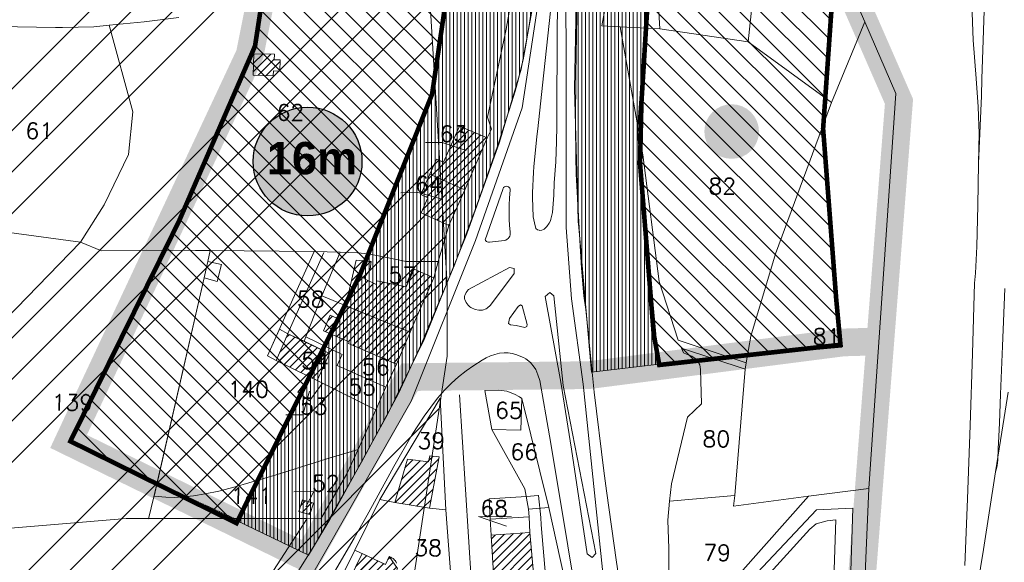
# Model space of a CAD drawing. Header units: metres. Extents: x 578835 to 593571, y 248557 to 255108.
# Tile 59 of 251: x 583117 to 583330, y 249594 to 249711. Entities that reach past the tile are written whole.
import ezdxf

# ---------------------------------------------------------------- set-up
doc = ezdxf.new("R2010")
doc.units = ezdxf.units.M
for name, pattern in [('CACHEX2', [0.75, 0.5, -0.25]), ('CONTINU', [0]), ('DASHDOT', [1, 0.5, -0.25, 0, -0.25]), ('HIDDEN', [0.375, 0.25, -0.125]), ('SOLID_LINE', [0])]:
    doc.linetypes.add(name, pattern=pattern)
for name, color, linetype, lineweight in [('01_PLU implantation gabaritaire', 22, 'CONTINU', 30), ('01_PLU zonage', 7, 'HIDDEN', 30), ('01_PLU_EVP', 104, 'Continuous', 0), ('02_Modif_POS-Implantations obligées', 24, 'DASHDOT', 0), ('Cad-BATIMENT_BATI_LEGER13', 7, 'SOLID_LINE', 0), ('Cad-BATIMENT_BATI_PRIVE12', 7, 'SOLID_LINE', 0), ('Cad-BATIMENT_BATI_PRIVE12_HACH', 7, 'SOLID_LINE', 0), ('Cad-PARCELLAIRE_PARCELLE1', 250, 'SOLID_LINE', 0), ('Cad-PARCELLAIRE_PARCELLE1_', 250, 'SOLID_LINE', 0), ('Cad-RESEAU_ROUT_AXE_DE_VOIE26', 255, 'SOLID_LINE', 0), ('Cad-RESEAU_ROUT_LIMITE_DE_VOIE_P23', 8, 'SOLID_LINE', 0), ('Cad-SITE_PARTIC_FERROVIAIRE40', 251, 'SOLID_LINE', 0), ('Cad-TOPONYMIE_DETAIL_PARCELLAIR181', 7, 'SOLID_LINE', 0), ('Cad-TOPONYMIE_NUMERO_DE_PARCELL182', 250, 'SOLID_LINE', 0), ('PLU', 7, 'CACHEX2', 5), ('PPRIF - contour', 10, 'Continuous', 9)]:
    doc.layers.add(name, color=color, linetype=linetype, lineweight=lineweight)
doc.styles.add('00001', font='arial.ttf', dxfattribs={"height": 50})
doc.styles.add('TEXTSTYLE_45_11', font='txt.shx', dxfattribs={"oblique": 50})

msp = doc.modelspace()

# ---------------------------------------------------------------- hatches: boundary and pattern name
at = {"layer": '01_PLU implantation gabaritaire', "lineweight": 0, "ltscale": 0.4}
h = msp.add_hatch(dxfattribs=at)
h.set_pattern_fill('ANSI31', color=256, angle=90, style=0)
h.paths.add_polyline_path([(583221.89, 250441.93), (583262.93, 250441.37), (583237.44, 250079.48), (583221.42, 249849.89), (583216.12, 249767.51), (583212.68, 249738.43), (583206.33, 249695.34), (583190.73, 249656.21), (583164, 249602.47), (583128.06, 249620.2), (583151.53, 249667.78), (583168.02, 249705.77), (583172.76, 249736.67), (583178.86, 249813.5), (583190.14, 249975.57), (583205.96, 250198.67), (583218.51, 250390.38)])
h = msp.add_hatch(dxfattribs=at)
h.set_pattern_fill('ANSI31', color=256, angle=90, style=0)
h.paths.add_polyline_path([(583255.49, 249636.72), (583294.71, 249641.08), (583293.78, 249651.04), (583290.95, 249687.88), (583298.05, 249789.16), (583306, 249916.25), (583315.37, 250055.57), (583330.12, 250260.46), (583343.09, 250433.53), (583302.8, 250435.87), (583289.28, 250248.51), (583277.24, 250088.76), (583268.13, 249947.91), (583261.65, 249843.74), (583255.19, 249751.23), (583251.63, 249693.47), (583251.34, 249680.25), (583254.28, 249643.54)])
at = {"layer": '01_PLU implantation gabaritaire', "linetype": 'Continuous', "lineweight": 30, "true_color": 0xffffff}
h = msp.add_hatch(color=7, dxfattribs=at)
edge = h.paths.add_edge_path()
edge.add_arc((583271.16, 249687.26), 5.91, 0, 360)
h = msp.add_hatch(color=7, dxfattribs=at)
edge = h.paths.add_edge_path()
edge.add_arc((583179.38, 249680.76), 11.78, 0, 360)
at = {"layer": '01_PLU_EVP', "ltscale": 0.4}
h = msp.add_hatch(dxfattribs=at)
h.set_pattern_fill('ANSI31', color=256, scale=0.25, angle=45, style=0)
h.paths.add_polyline_path([(583286.6, 250436.83), (583303.01, 250436.06), (583294.32, 250317.1), (583287.56, 250223.33), (583280.42, 250126.14), (583273.27, 250027.36), (583268.44, 249956.24), (583263.4, 249868.36), (583260.7, 249831.45), (583257.42, 249785.72), (583252.2, 249705.5), (583251.24, 249683.89), (583253.95, 249643.83), (583255.49, 249636.88), (583240.82, 249635.15), (583237.92, 249668.14), (583237.15, 249696.51), (583237.91, 249737.17), (583241, 249789.27), (583248.34, 249895.92), (583259.15, 250043.49), (583263.4, 250113.32), (583270.93, 250173.72), (583273.05, 250208.21), (583272.08, 250224.8), (583277.29, 250305.07), (583284.44, 250411.35)])
h = msp.add_hatch(dxfattribs=at)
h.set_pattern_fill('ANSI31', color=256, scale=0.25, angle=45, style=0)
h.paths.add_polyline_path([(583235.71, 250054.67), (583241.36, 250053.42), (583247.01, 250050.8), (583252.24, 250046.94), (583249, 250001.03), (583243.76, 249923.03), (583239.79, 249868.68), (583235.59, 249808.17), (583232.56, 249764.28), (583231.3, 249745.67), (583230.35, 249732.84), (583228.05, 249714.02), (583225.64, 249700.74), (583220.94, 249684.95), (583213.82, 249665.09), (583204.61, 249642.24), (583196.76, 249626.14), (583184.19, 249603.28), (583179.59, 249595.54), (583164, 249603.07), (583186.18, 249646.25), (583191.83, 249658.78), (583206.16, 249695.9), (583214.96, 249755.69), (583221.03, 249840.79), (583226.17, 249920.76), (583231.19, 249991.53), (583235.69, 250052.59)])
at = {"layer": 'Cad-BATIMENT_BATI_PRIVE12_HACH', "ltscale": 0.4}
h = msp.add_hatch(dxfattribs=at)
h.set_pattern_fill('ANSI31', color=256, scale=0.4, style=0)
h.paths.add_polyline_path([(583171.97, 249699.29), (583172.03, 249700.42), (583173.37, 249700.3), (583173.49, 249702.76), (583172.17, 249702.77), (583172.23, 249704), (583167.77, 249704.07), (583167.58, 249699.49)])
h = msp.add_hatch(dxfattribs=at)
h.set_pattern_fill('ANSI31', color=256, scale=0.4, style=0)
h.paths.add_polyline_path([(583213.43, 249674.66), (583218.27, 249685.88), (583212.29, 249688.39), (583208.82, 249680.64), (583207.28, 249681.29), (583205.82, 249678.05)])
h = msp.add_hatch(dxfattribs=at)
h.set_pattern_fill('ANSI31', color=256, scale=0.4, style=0)
h.paths.add_polyline_path([(583209.96, 249666.9), (583213.43, 249674.66), (583205.82, 249678.05), (583203.87, 249673.64), (583205.42, 249672.88), (583203.96, 249669.64)])
h = msp.add_hatch(dxfattribs=at)
h.set_pattern_fill('ANSI31', color=256, scale=0.4, style=0)
h.paths.add_polyline_path([(583202.62, 249646.23), (583206.69, 249655.6), (583202.42, 249657.47), (583200.75, 249653.65), (583194.39, 249654.91), (583194.2, 249654.11), (583191.54, 249655.45), (583192.93, 249657.46), (583193.12, 249659.15), (583189.88, 249659.44), (583187.65, 249649.66), (583187.66, 249649.55), (583201.58, 249643.8)])
h = msp.add_hatch(dxfattribs=at)
h.set_pattern_fill('ANSI31', color=256, scale=0.4, style=0)
h.paths.add_polyline_path([(583198.61, 249636.86), (583201.58, 249643.8), (583187.66, 249649.55), (583186.34, 249646.55), (583184.28, 249647.49), (583182.83, 249644.14), (583188.4, 249641.7), (583188.26, 249641.36)])
h = msp.add_hatch(dxfattribs=at)
h.set_pattern_fill('ANSI31', color=256, scale=0.4, style=0)
h.paths.add_polyline_path([(583175.14, 249643.49), (583172.57, 249637.71), (583179.79, 249634.18), (583181.43, 249633.32), (583184.15, 249639.23)])
h = msp.add_hatch(dxfattribs=at)
h.set_pattern_fill('ANSI31', color=256, scale=0.4, style=0)
h.paths.add_polyline_path([(583205.75, 249605.69), (583207.87, 249616.8), (583205.87, 249617.07), (583205.57, 249615.71), (583200.98, 249616.33), (583198.3, 249606.96)])
h = msp.add_hatch(dxfattribs=at)
h.set_pattern_fill('ANSI31', color=256, scale=0.4, style=0)
h.paths.add_polyline_path([(583178.3, 249607.52), (583177.52, 249605.01), (583179.88, 249604.32), (583180.67, 249606.83)])
h = msp.add_hatch(dxfattribs=at)
h.set_pattern_fill('ANSI31', color=256, scale=0.4, style=0)
h.paths.add_polyline_path([(583231.43, 249581.42), (583230.94, 249590.29), (583228.41, 249590.08), (583227.45, 249600.48), (583219.09, 249599.89), (583220.27, 249580.82), (583228.23, 249581.26)])
h = msp.add_hatch(dxfattribs=at)
h.set_pattern_fill('ANSI31', color=256, scale=0.4, style=0)
h.paths.add_polyline_path([(583191.57, 249577.86), (583194.95, 249584.84), (583198.84, 249592.63), (583197.05, 249595.27), (583196.28, 249593.53), (583191.22, 249595.9), (583184.11, 249581.37), (583191.22, 249578.07)])
at = {"layer": 'PPRIF - contour', "lineweight": 15}
h = msp.add_hatch(dxfattribs=at)
h.set_pattern_fill('ANSI34', color=30, scale=2, style=0)
h.paths.add_polyline_path([(583168.56, 249236.59), (583178.02, 249273.37), (583184.15, 249314.36), (583186.86, 249348.54), (583183.82, 249412.65), (583188.31, 249497.75), (583209.56, 249638.59), (583209.57, 249654.16), (583202.87, 249764.69), (583181.22, 249772.54), (583212.18, 249841.81), (583235.33, 249974.64), (583193.51, 249985.09), (583186.04, 250045.54), (583188.28, 250067.18), (583195.8, 250078.07), (583245.78, 250078.37), (583251.01, 250132.85), (583194.25, 250138.82), (583209.94, 250168.32), (583209.19, 250188.47), (583208.21, 250203.8), (583217.43, 250267.61), (583213.64, 250277.41), (583256.98, 250284.74), (583262.34, 250350.34), (583266.18, 250436.39), (583274.5, 250436.7), (583214.43, 250499.33), (583184.56, 250537.39), (583218.91, 250547.09), (583241.07, 250552.07), (583269.68, 250547.09), (583271.18, 250569.48), (583274.91, 250580.67), (583286.48, 250597.77), (583293.66, 250716.62), (583278.73, 250731.44), (583193.67, 250750.25), (583156.78, 250759.28), (583135.71, 250831.5), (583141.39, 250856.49), (583145.69, 250864.01), (583161.1, 250891.6), (583169.34, 250905.21), (583172.57, 250920.26), (583171.49, 250936.38), (583169.31, 250950.6), (583181.85, 251003.26), (583206.95, 251084.03), (583216.62, 251114.12), (583232.39, 251161.77), (583245.29, 251209.41), (583234.54, 251210.94), (583234.1, 251288.09), (583244.66, 251288.39), (583237.9, 251328.73), (583229.54, 251356.01), (583200.13, 251357.42), (583190.46, 251371.39), (583189.74, 251379.63), (583190.1, 251406.14), (583244.22, 251415.82), (583256.04, 251419.04), (583270.74, 251430.86), (583295.47, 251440.89), (583325.21, 251451.64), (583340.94, 251464.43), (583366, 251457.91), (583398.59, 251444.88), (583422.15, 251436.37), (583417.63, 251462.92), (583418.14, 251495.99), (583409.11, 251546.1), (583400.09, 251585.18), (583359.99, 251579.17), (583344.95, 251609.23), (583333.92, 251624.76), (583325.9, 251633.28), (583319.39, 251648.31), (583296.33, 251649.31), (583292.32, 251666.85), (583282.01, 251764.42), (583240.65, 251790.03), (583212.78, 251805.76), (583221.32, 251831.82), (583251.44, 251830.48), (583273.02, 251828.23), (583262.67, 251903.93), (583199.69, 251895.44), (583192.95, 251945.32), (583256.33, 251954.31), (583243.74, 252050.47), (583214.52, 252068.27), (583208.68, 252073.66), (583201.93, 252137.92), (583178.11, 252135.22), (583183.95, 252176.12), (583226.69, 252181.65), (583216.8, 252253.1), (583210.96, 252307.92), (583193.36, 252422.33), (583178.97, 252519.84), (583167.73, 252607.66), (583178.52, 252614.4), (583188.29, 252625.39), (583184.93, 252642.05), (583192.13, 252639.75), (583210.89, 252641.9), (583205.05, 252676.95), (583200.1, 252708.47), (583205.05, 252708.02), (583194.96, 252797.38), (583191.02, 252799.28), (583173.51, 252800.6), (583168.08, 252797.59), (583165.67, 252793.82), (583165.69, 252787.69), (583073.05, 252815.41), (583065.66, 252814.13), (583065.94, 252812.7), (583046.85, 252808.33), (583047.04, 252816.04), (582997.15, 252812.42), (582995.86, 252782.45), (582980.16, 252787.72), (582949.89, 252804.92), (582947.27, 252800.69), (582935.19, 252777.61), (582924.38, 252768.8), (582917.32, 252760.63), (582910.91, 252748.5), (582903.76, 252736.42), (582880, 252724.86), (582817.58, 252706.15), (582782.59, 252696.37), (582747.69, 252696.56), (582653.19, 252726.32), (582583.51, 252736.7), (582547.53, 252745.89), (582391.95, 252693.83), (582342.71, 252696.56), (582258, 252701.11), (582228.89, 252730.03), (582194.3, 252754.65), (582137.15, 252749.12), (582028.37, 252701.22), (581997.03, 252701.83), (581923.09, 252643.99), (581895.44, 252653.82), (581782.97, 252699.88), (581749.17, 252724.45), (581694.48, 252730.59), (581626.87, 252779.73), (581623.69, 252832.13), (581568.99, 252867.14), (581549.94, 252902.76), (581520.9, 252875.84), (581488.95, 252861.1), (581415.1, 252871.66), (581333.97, 252861.22), (581285.87, 252845.9), (581226.26, 252859.41), (581213.27, 252848.96), (581176.79, 252829.19), (581135.62, 252832.26), (581093.83, 252851.3), (581026.18, 252865.71), (580894.22, 252859.98), (580764.18, 252821.75), (580666.25, 252837.89), (580606.97, 252807.31), (580553.37, 252825.96), (580518.38, 252831.19), (580426.24, 252844.58), (580314.78, 252864.48), (580232.54, 252861.61), (580193.34, 252877.86), (579737.68, 252731.06), (579339.29, 252594.91), (579467.34, 252529.95), (579492.26, 252526.53), (579537.88, 252506.87), (579628.29, 252501.98), (579673.34, 252488.27), (579756.55, 252421.24), (579801.62, 252412.32), (579849.52, 252376.66), (579890.09, 252373.24), (579954.11, 252362.98), (580003.08, 252331.22), (580020.69, 252319.86), (580037.79, 252307.65), (580048.55, 252295.44), (580067.12, 252269.55), (580095.49, 252178.46), (580127.66, 252086.63), (580157.22, 252011.67), (580209.32, 251928.46), (580208.41, 251858.24), (580196.24, 251818.11), (580206.29, 251790.3), (580227.07, 251716.54), (580274.53, 251673.98), (580324.82, 251599.61), (580345.2, 251567.99), (580352.27, 251548.44), (580380.56, 251474.57), (580498.13, 251465.11), (580632.34, 251425.65), (580688.87, 251403.81), (580903, 251328.66), (581057.22, 251304.45), (581128.89, 251277.45), (581306.24, 251176.53), (581363.6, 251156.15), (581418.4, 251079.72), (581465.72, 250967.17), (581546.02, 250830.88), (581604.72, 250760.44), (581621.29, 250710.76), (581635.31, 250677.64), (581677.37, 250643.25), (581761.5, 250538.8), (581878.03, 250481.58), (581978.36, 250416.05), (582083.64, 250336.15), (582132.06, 250252.96), (582193.12, 250147.32), (582211.34, 250118.18), (582217.79, 250080.35), (582244.22, 249930.09), (582252.92, 249788.8), (582279.87, 249720.73), (582264.14, 249693.23), (582229.1, 249576.98), (582243.69, 249504.21), (582236.53, 249458.37), (582233.12, 249417.21), (582207.89, 249404.14), (582210.7, 249314.66), (582282.52, 249136.36), (582365.79, 249069.63), (582329.51, 248868.66), (582370.33, 248802.93), (582389.99, 248830.88), (582435.35, 248829.37), (582475.81, 248930.64), (582488.18, 248933.83), (582505.04, 248934.94), (582536.56, 248931.03), (582545.58, 248873.46), (582547.73, 248837.81), (582559.27, 248733.3), (582660.26, 248731.96), (582707.75, 248722.61), (582711.09, 248844.25), (582713.77, 248853.61), (582730.11, 248933.31), (582770.57, 249048.63), (582781.22, 249070.77), (582782.86, 249074.05), (582786.69, 249073.51), (582794.34, 249066.4), (582795.98, 249060.39), (582802, 249037.44), (582837.54, 249029.24), (582847.92, 249019.4), (582859.41, 249022.68), (582870.89, 249021.59), (582882.91, 249029.79), (582897.68, 249024.87), (582894.41, 249004.61), (582898.78, 248991.5), (582903.16, 248984.94), (582914.71, 248986.01), (582980.86, 249040.12), (583036.72, 249107.47), (583089.79, 249152.85), (583096.96, 249144.66), (583169.29, 249123.72), (583150.9, 249178.85), (583158.77, 249200.15)])

# ---------------------------------------------------------------- linework, layer by layer
at = {"layer": '01_PLU implantation gabaritaire', "ltscale": 0.4, "const_width": 1}
for points in [[(583221.89, 250441.93), (583262.93, 250441.37), (583237.44, 250079.48), (583221.42, 249849.89), (583216.12, 249767.51), (583212.68, 249738.43), (583206.33, 249695.34), (583190.73, 249656.21), (583164, 249602.47), (583128.06, 249620.2), (583151.53, 249667.78), (583168.02, 249705.77), (583172.76, 249736.67), (583178.86, 249813.5), (583190.14, 249975.57), (583205.96, 250198.67), (583218.51, 250390.38)], [(583255.49, 249636.72), (583294.71, 249641.08), (583293.78, 249651.04), (583290.95, 249687.88), (583298.05, 249789.16), (583306, 249916.25), (583315.37, 250055.57), (583330.12, 250260.46), (583343.09, 250433.53), (583302.77, 250435.96), (583289.28, 250248.51), (583277.24, 250088.76), (583268.13, 249947.91), (583261.65, 249843.74), (583255.19, 249751.23), (583251.63, 249693.47), (583251.34, 249680.25), (583254.28, 249643.54)]]:
    msp.add_lwpolyline(points, close=True, dxfattribs=at)
at = {"layer": '01_PLU implantation gabaritaire', "lineweight": 0, "ltscale": 0.4}
msp.add_lwpolyline([(583302.63, 250436.42), (583342.85, 250433.48), (583322.59, 250160.96), (583310.53, 249980.22), (583296.25, 249761.55), (583291.16, 249689.06), (583294.97, 249640.54), (583255.35, 249636.96), (583250.81, 249687.24), (583256, 249760.56), (583270.61, 249979.22), (583287.49, 250227.05), (583302.76, 250432.68)], close=True, dxfattribs=at)
at = {"layer": '01_PLU zonage', "ltscale": 0.4}
msp.add_lwpolyline([(583163.77, 249603.31), (583143.77, 249612.49)], dxfattribs=at)
at = {"layer": '01_PLU_EVP', "ltscale": 0.4}
for points in [[(583287.56, 250223.33), (583280.42, 250126.14), (583273.27, 250027.36), (583268.44, 249956.24), (583263.4, 249868.36), (583260.7, 249831.45), (583257.42, 249785.72), (583252.2, 249705.5), (583251.24, 249683.89), (583253.95, 249643.83), (583255.49, 249636.88), (583240.82, 249635.15), (583237.92, 249668.14), (583237.15, 249696.51), (583237.91, 249737.17), (583241, 249789.27), (583248.34, 249895.92), (583259.15, 250043.49), (583263.4, 250113.32), (583270.93, 250173.72)], [(583228.05, 249714.02), (583225.64, 249700.74), (583220.94, 249684.95), (583213.82, 249665.09), (583204.61, 249642.24), (583196.76, 249626.14), (583184.19, 249603.28), (583179.59, 249595.54), (583164, 249603.07), (583186.18, 249646.25), (583191.83, 249658.78), (583206.16, 249695.9), (583214.96, 249755.69)]]:
    msp.add_lwpolyline(points, dxfattribs=at)
at = {"layer": '02_Modif_POS-Implantations obligées', "linetype": 'Continuous', "lineweight": 30, "ltscale": 2}
msp.add_circle((583179.38, 249680.76), 11.78, dxfattribs=at)
at = {"layer": 'Cad-BATIMENT_BATI_LEGER13'}
for points in [[(583159.85, 249654.82), (583160.78, 249658.46), (583157.83, 249659.11), (583156.98, 249655.57), (583159.85, 249654.82), (583159.85, 249654.82)], [(583159.85, 249654.82), (583160.78, 249658.46), (583157.83, 249659.11), (583156.98, 249655.57), (583159.85, 249654.82), (583159.85, 249654.82)], [(583172.57, 249637.71), (583175.14, 249643.49), (583173.33, 249644.46), (583170.75, 249638.67), (583172.57, 249637.71), (583172.57, 249637.71)], [(583172.57, 249637.71), (583175.14, 249643.49), (583173.33, 249644.46), (583170.75, 249638.67), (583172.57, 249637.71), (583172.57, 249637.71)], [(583227.45, 249600.48), (583227.34, 249603.81), (583218.88, 249603.33), (583219.09, 249599.89), (583227.45, 249600.48), (583227.45, 249600.48)], [(583227.45, 249600.48), (583227.34, 249603.81), (583218.88, 249603.33), (583219.09, 249599.89), (583227.45, 249600.48), (583227.45, 249600.48)]]:
    msp.add_lwpolyline(points, close=True, dxfattribs=at)
at = {"layer": 'Cad-BATIMENT_BATI_PRIVE12'}
for points in [[(583171.97, 249699.29), (583172.03, 249700.42), (583173.37, 249700.3), (583173.49, 249702.76), (583172.17, 249702.77), (583172.23, 249704), (583167.77, 249704.07), (583167.58, 249699.49), (583171.97, 249699.29), (583171.97, 249699.29)], [(583213.43, 249674.66), (583218.27, 249685.88), (583212.29, 249688.39), (583208.82, 249680.64), (583207.28, 249681.29), (583205.82, 249678.05), (583213.43, 249674.66), (583213.43, 249674.66)], [(583209.96, 249666.9), (583213.43, 249674.66), (583205.82, 249678.05), (583203.87, 249673.64), (583205.42, 249672.88), (583203.96, 249669.64), (583209.96, 249666.9), (583209.96, 249666.9)], [(583202.62, 249646.23), (583206.69, 249655.6), (583202.42, 249657.47), (583200.75, 249653.65), (583194.39, 249654.91), (583194.2, 249654.11), (583191.54, 249655.45), (583192.93, 249657.46), (583193.12, 249659.15), (583189.88, 249659.44), (583187.65, 249649.66), (583187.66, 249649.55), (583201.58, 249643.8), (583202.62, 249646.23), (583202.62, 249646.23)], [(583198.61, 249636.86), (583201.58, 249643.8), (583187.66, 249649.55), (583186.34, 249646.55), (583184.28, 249647.49), (583182.83, 249644.14), (583188.4, 249641.7), (583188.26, 249641.36), (583198.61, 249636.86), (583198.61, 249636.86)], [(583175.14, 249643.49), (583172.57, 249637.71), (583179.79, 249634.18), (583181.43, 249633.32), (583184.15, 249639.23), (583175.14, 249643.49), (583175.14, 249643.49)], [(583205.75, 249605.69), (583207.87, 249616.8), (583205.87, 249617.07), (583205.57, 249615.71), (583200.98, 249616.33), (583198.3, 249606.96), (583205.75, 249605.69), (583205.75, 249605.69)], [(583178.3, 249607.52), (583177.52, 249605.01), (583179.88, 249604.32), (583180.67, 249606.83), (583178.3, 249607.52), (583178.3, 249607.52)], [(583231.43, 249581.42), (583230.94, 249590.29), (583228.41, 249590.08), (583227.45, 249600.48), (583219.09, 249599.89), (583220.27, 249580.82), (583228.23, 249581.26), (583231.43, 249581.42), (583231.43, 249581.42)], [(583191.57, 249577.86), (583194.95, 249584.84), (583198.84, 249592.63), (583197.05, 249595.27), (583196.28, 249593.53), (583191.22, 249595.9), (583184.11, 249581.37), (583191.22, 249578.07), (583191.57, 249577.86), (583191.57, 249577.86)]]:
    msp.add_lwpolyline(points, close=True, dxfattribs=at)
at = {"layer": 'Cad-PARCELLAIRE_PARCELLE1'}
for points in [[(583276.86, 249730.78), (583277.29, 249730.6), (583274.76, 249706.65), (583292.76, 249693.54), (583299.95, 249710.97), (583279.28, 249758.29), (583285.05, 249802.7), (583291.44, 249848.59), (583277.74, 249848.79), (583276.89, 249824.42), (583276.3, 249804.86), (583275.75, 249788.66), (583276.99, 249788.65), (583275.19, 249760.74), (583276.62, 249747.6), (583276.86, 249730.78), (583276.86, 249730.78)], [(583251.5, 249728.45), (583251.69, 249735.04), (583258.19, 249734.24), (583258.15, 249732.79), (583276.86, 249730.78), (583277.29, 249730.6), (583274.76, 249706.65), (583255.63, 249709.51), (583254.84, 249722.93), (583251.48, 249722.76), (583251.5, 249728.45), (583251.5, 249728.45)], [(583247.03, 249709.91), (583243.05, 249710.13), (583246.51, 249728.92), (583251.5, 249728.45), (583251.48, 249722.76), (583254.84, 249722.93), (583255.63, 249709.51), (583247.03, 249709.91), (583247.03, 249709.91)], [(583136.42, 249710.27), (583141.61, 249691.52), (583140.64, 249682.3), (583135.37, 249671.39), (583130.27, 249663.28), (583096.67, 249667.83), (583099.46, 249702.51), (583100.06, 249710.24), (583124.84, 249709.75), (583126.32, 249709.76), (583133.15, 249709.89), (583136.42, 249710.27), (583136.42, 249710.27)], [(583274.29, 249637.16), (583275.29, 249642.93), (583280.64, 249660.76), (583292.76, 249693.54), (583299.95, 249710.97), (583306.69, 249695.48), (583300.87, 249609.95), (583287.82, 249608.3), (583271.59, 249606.17), (583271.82, 249608.42), (583274.07, 249635.8), (583274.29, 249637.16), (583274.29, 249637.16)], [(583274.29, 249637.16), (583275.29, 249642.93), (583280.64, 249660.76), (583292.76, 249693.54), (583274.76, 249706.65), (583255.63, 249709.51), (583247.03, 249709.91), (583251.97, 249682.22), (583255.5, 249654.77), (583259.61, 249642.06), (583274.29, 249637.16), (583274.29, 249637.16)], [(583218.27, 249685.88), (583213.43, 249674.66), (583205.82, 249678.05), (583207.28, 249681.29), (583208.82, 249680.64), (583212.29, 249688.39), (583218.27, 249685.88), (583218.27, 249685.88)], [(583213.43, 249674.66), (583209.96, 249666.9), (583203.96, 249669.64), (583205.42, 249672.88), (583203.87, 249673.64), (583205.82, 249678.05), (583213.43, 249674.66), (583213.43, 249674.66)], [(583067.38, 249601.74), (583095.87, 249629.86), (583107.59, 249639.64), (583110.57, 249642.45), (583114.09, 249646.66), (583130.27, 249663.28), (583096.67, 249667.83), (583087.43, 249657.92), (583075.19, 249645.53), (583048.5, 249619.56), (583043.93, 249615.05), (583045.43, 249602.91), (583066.05, 249601.85), (583067.38, 249601.74), (583067.38, 249601.74)], [(583144.52, 249661.56), (583158.3, 249661.48), (583157.83, 249659.11), (583156.98, 249655.57), (583146.09, 249608.18), (583144.99, 249603.41), (583140.13, 249603.45), (583107.29, 249600.71), (583078.92, 249602.81), (583078.29, 249599.52), (583067.38, 249601.74), (583095.87, 249629.86), (583107.59, 249639.64), (583110.57, 249642.45), (583114.09, 249646.66), (583130.27, 249663.28), (583134.8, 249661.42), (583144.52, 249661.56), (583144.52, 249661.56)], [(583158.3, 249661.48), (583165.64, 249661.43), (583180.83, 249661.25), (583170.75, 249638.67), (583172.57, 249637.71), (583179.79, 249634.18), (583177.26, 249630.85), (583179.81, 249628.95), (583182.63, 249632.75), (583194.16, 249627.02), (583190.34, 249618.45), (583183.34, 249616.31), (583172.57, 249612.96), (583163.72, 249610.32), (583160.17, 249609.36), (583157.25, 249608.78), (583154.72, 249608.35), (583152.44, 249608.16), (583150.55, 249608), (583148.73, 249608.08), (583146.16, 249608.3), (583156.98, 249655.57), (583157.83, 249659.11), (583158.3, 249661.48), (583158.3, 249661.48)], [(583178.98, 249642.81), (583182.45, 249651.68), (583186.44, 249661.16), (583180.83, 249661.25), (583170.75, 249638.67), (583172.57, 249637.71), (583175.14, 249643.49), (583178.65, 249641.89), (583178.98, 249642.81), (583178.98, 249642.81)], [(583207.64, 249659.13), (583206.69, 249655.6), (583202.62, 249646.23), (583201.58, 249643.8), (583182.45, 249651.68), (583186.44, 249661.16), (583190.16, 249661.02), (583192.5, 249660.77), (583195.84, 249660.15), (583200.71, 249659.11), (583207.64, 249659.13), (583207.64, 249659.13)], [(583182.45, 249651.68), (583201.58, 249643.8), (583198.61, 249636.86), (583196.31, 249631.88), (583185.77, 249636.58), (583186.88, 249639.01), (583178.98, 249642.81), (583182.45, 249651.68), (583182.45, 249651.68)], [(583172.57, 249637.71), (583175.14, 249643.49), (583178.65, 249641.89), (583184.15, 249639.23), (583181.43, 249633.32), (583179.79, 249634.18), (583172.57, 249637.71), (583172.57, 249637.71)], [(583194.16, 249627.02), (583182.63, 249632.75), (583181.43, 249633.32), (583184.15, 249639.23), (583178.65, 249641.89), (583178.98, 249642.81), (583186.88, 249639.01), (583185.77, 249636.58), (583196.31, 249631.88), (583194.16, 249627.02), (583194.16, 249627.02)], [(583257.73, 249607.24), (583258.16, 249610.95), (583261.57, 249625.4), (583264.63, 249628.33), (583264.42, 249635.77), (583264.26, 249636.77), (583263.78, 249637.62), (583263.23, 249638.13), (583262.54, 249638.63), (583261.42, 249639.09), (583260.74, 249639.37), (583260.33, 249640.34), (583274.07, 249635.8), (583271.82, 249608.42), (583257.73, 249607.24), (583257.73, 249607.24)], [(583179.79, 249634.18), (583177.26, 249630.85), (583179.81, 249628.95), (583182.63, 249632.75), (583181.43, 249633.32), (583179.79, 249634.18), (583179.79, 249634.18)], [(583225.78, 249629.44), (583225.53, 249622.62), (583219.24, 249622.76), (583217.72, 249631.21), (583220.76, 249631.25), (583222.51, 249631.06), (583224.14, 249630.42), (583225.25, 249629.84), (583225.78, 249629.44), (583225.78, 249629.44)], [(583195.04, 249607.58), (583198.3, 249606.96), (583205.75, 249605.69), (583209.32, 249605.32), (583208.05, 249629.51), (583195.04, 249607.58), (583195.04, 249607.58)], [(583225.78, 249629.44), (583231.62, 249605.84), (583227.2, 249605.48), (583226.42, 249609.87), (583219.24, 249622.76), (583225.53, 249622.62), (583225.78, 249629.44), (583225.78, 249629.44)], [(583271.82, 249608.42), (583271.59, 249606.17), (583287.82, 249608.3), (583257.67, 249574.35), (583257.01, 249584.22), (583257.51, 249589.05), (583257.6, 249592.96), (583257.6, 249596.97), (583257.33, 249603.09), (583257.73, 249607.24), (583271.82, 249608.42), (583271.82, 249608.42)], [(583180.67, 249606.83), (583178.3, 249607.52), (583177.52, 249605.01), (583179.88, 249604.32), (583180.67, 249606.83), (583180.67, 249606.83)], [(583180.67, 249606.83), (583178.3, 249607.52), (583177.52, 249605.01), (583179.88, 249604.32), (583180.67, 249606.83), (583180.67, 249606.83)], [(583228.23, 249581.26), (583231.43, 249581.42), (583230.94, 249590.29), (583228.41, 249590.08), (583227.45, 249600.48), (583227.34, 249603.81), (583227.2, 249605.48), (583231.62, 249605.84), (583239.99, 249567.86), (583240.49, 249565.78), (583239.43, 249563.69), (583237.55, 249560.52), (583229.81, 249561.44), (583229.62, 249563.65), (583229.1, 249569.85), (583228.23, 249581.26), (583228.23, 249581.26)], [(583227.45, 249600.48), (583227.34, 249603.81), (583218.88, 249603.33), (583219.09, 249599.89), (583227.45, 249600.48), (583227.45, 249600.48)], [(583140.13, 249603.45), (583179.3, 249603.49), (583150.15, 249558.47), (583128.6, 249575.62), (583106.01, 249594.37), (583078.29, 249599.52), (583078.92, 249602.81), (583107.29, 249600.71), (583140.13, 249603.45), (583140.13, 249603.45)], [(583258.86, 249568.98), (583260.7, 249559.66), (583292.04, 249553.69), (583293.68, 249603.21), (583291.82, 249602.95), (583289.48, 249602.31), (583288.08, 249601.19), (583258.86, 249568.98), (583258.86, 249568.98)]]:
    msp.add_lwpolyline(points, close=True, dxfattribs=at)
for points in [[(583335.55, 249588.65), (583317.2, 249569.5), (583300.37, 249551.83), (583298.38, 249552.89), (583300.87, 249609.95), (583306.69, 249695.48), (583299.95, 249710.97), (583279.28, 249758.29)], [(583226.99, 249735.66), (583222.33, 249709.41), (583218.31, 249690.34), (583219.19, 249687.74), (583218.27, 249685.88), (583212.29, 249688.39), (583208.82, 249680.64), (583207.28, 249681.29), (583205.82, 249678.05), (583203.87, 249673.64), (583205.42, 249672.88), (583203.96, 249669.64), (583209.96, 249666.9), (583207.64, 249659.13), (583200.71, 249659.11), (583195.84, 249660.15), (583192.5, 249660.77), (583190.16, 249661.02), (583186.44, 249661.16), (583180.83, 249661.25), (583165.64, 249661.43), (583144.52, 249661.56), (583134.8, 249661.42), (583130.27, 249663.28), (583135.37, 249671.39), (583140.64, 249682.3), (583141.61, 249691.52), (583136.42, 249710.27), (583136.42, 249710.27), (583136.42, 249710.27), (583144.02, 249711.02), (583151.53, 249711.97)], [(583151.53, 249711.97), (583144.02, 249711.02), (583136.42, 249710.27), (583133.15, 249709.89), (583126.32, 249709.76), (583124.84, 249709.75), (583124.84, 249709.75), (583124.84, 249709.75), (583100.06, 249710.24), (583097.25, 249710.34), (583089.62, 249711.83)], [(583211.38, 249577.62), (583209.32, 249605.32), (583205.75, 249605.69), (583198.3, 249606.96), (583195.04, 249607.58), (583189.59, 249596.65), (583196.28, 249593.53), (583197.05, 249595.27), (583197.22, 249595.17), (583197.39, 249595.08), (583197.57, 249594.98), (583197.74, 249594.88), (583197.92, 249594.79), (583198.09, 249594.68), (583198.18, 249594.47), (583198.36, 249594.37), (583198.46, 249594.16), (583198.55, 249594.05), (583198.65, 249593.84)], [(583182.48, 249582.13), (583189.59, 249596.65), (583196.28, 249593.53), (583197.05, 249595.27), (583197.22, 249595.17), (583197.39, 249595.08), (583197.57, 249594.98), (583197.74, 249594.88), (583197.92, 249594.79), (583198.09, 249594.68), (583198.18, 249594.47), (583198.36, 249594.37), (583198.46, 249594.16), (583198.55, 249594.05), (583198.65, 249593.84)]]:
    msp.add_lwpolyline(points, dxfattribs=at)
at = {"layer": 'Cad-PARCELLAIRE_PARCELLE1_'}
msp.add_lwpolyline([(583190.34, 249618.45), (583187.89, 249613.12), (583182.27, 249603.4), (583179.3, 249603.49), (583144.99, 249603.41), (583146.09, 249608.18), (583146.16, 249608.3), (583148.73, 249608.08), (583150.55, 249608), (583152.44, 249608.16), (583154.72, 249608.35), (583157.25, 249608.78), (583160.17, 249609.36), (583163.72, 249610.32), (583172.57, 249612.96), (583183.34, 249616.31), (583190.34, 249618.45), (583190.34, 249618.45)], close=True, dxfattribs=at)
at = {"layer": 'Cad-RESEAU_ROUT_AXE_DE_VOIE26'}
for p, q in [((583235.52, 249756.31), (583225.86, 249692.37)), ((583221.62, 249480.39), (583212.3, 249630.27))]:
    msp.add_line(p, q, dxfattribs=at)
for points in [[(583383.06, 249349.67), (583367.13, 249366.77), (583332.87, 249400.8), (583303.79, 249432.41), (583277.33, 249469.39), (583265.46, 249491.67), (583252.91, 249528.38), (583243.95, 249585.53), (583239.03, 249632.53), (583236.47, 249651.02), (583235.32, 249666.47), (583235.27, 249752.77), (583235.52, 249756.31)], [(583225.86, 249692.37), (583215.7, 249663.63), (583201.83, 249628.88), (583183.53, 249596.83), (583174.24, 249580.61), (583164.39, 249566.45), (583141.98, 249538.71), (583092.61, 249479.19), (583038.41, 249414.49), (582973.38, 249336.99), (582912.82, 249263.94)], [(583225.86, 249692.37), (583215.7, 249663.63), (583201.83, 249628.88), (583183.53, 249596.83), (583174.24, 249580.61), (583164.39, 249566.45), (583141.98, 249538.71), (583092.61, 249479.19), (583038.41, 249414.49), (582973.38, 249336.99), (582912.82, 249263.94)], [(583258.19, 249572.05), (583289.55, 249605.32), (583297.39, 249605.72), (583295.63, 249551.19)]]:
    msp.add_lwpolyline(points, dxfattribs=at)
at = {"layer": 'Cad-RESEAU_ROUT_LIMITE_DE_VOIE_P23'}
msp.add_line((583175.14, 249643.53), (583182.88, 249661.06), dxfattribs=at)
for points in [[(583237.82, 249720.96), (583237.56, 249708.13), (583237.43, 249699.57), (583237.34, 249688.84), (583237.43, 249681.69), (583237.54, 249678.09), (583238.3, 249663.71), (583238.69, 249657.68), (583239.2, 249651.67), (583239.57, 249648.69), (583241.02, 249634.4), (583241.43, 249630.83), (583243.52, 249613.76), (583244.07, 249609.5), (583246.24, 249594.03), (583246.79, 249590.18), (583247.62, 249584.42)], [(583228.64, 249719.14), (583227.41, 249710.73), (583226.62, 249705.95), (583226.01, 249702.8), (583225.71, 249701.42), (583225.06, 249698.67), (583224.31, 249695.96), (583223.62, 249693.7), (583220.7, 249684.73), (583219.86, 249682.24), (583216.41, 249672.34), (583215.38, 249669.5), (583211.12, 249658.16), (583204, 249641.13), (583199.07, 249630.55), (583191.06, 249615.69), (583180.77, 249597.51), (583171.79, 249583.16), (583163.49, 249570.77), (583155.14, 249559.72), (583147.85, 249550.42), (583133.67, 249533.27), (583115.86, 249511.69)], [(583232.22, 249716.08), (583230.23, 249697.28), (583229.19, 249687.81), (583229.01, 249686.18), (583228.35, 249679.59), (583228.25, 249678.46), (583228.06, 249673.99), (583228.04, 249672.96), (583228.18, 249668.82), (583228.47, 249667.49), (583228.76, 249666.25)], [(583228.76, 249666.25), (583229.17, 249665.98), (583229.48, 249665.89), (583229.67, 249665.86), (583230.05, 249665.89), (583230.41, 249666.02), (583230.58, 249666.12), (583231.14, 249666.68), (583231.65, 249667.4), (583231.93, 249667.9), (583232.06, 249668.25), (583232.41, 249669.69), (583232.65, 249673.51), (583232.77, 249676.16), (583233.08, 249680.7), (583233.28, 249685.08), (583233.32, 249688.37), (583233.42, 249710.61), (583233.63, 249715.96)], [(583221.62, 249674.74), (583217.81, 249663.83), (583217.92, 249663.65), (583218.09, 249663.48), (583218.27, 249663.37), (583218.51, 249663.3), (583218.77, 249663.3), (583222.02, 249663.69), (583222.31, 249663.77), (583222.58, 249663.92), (583222.81, 249664.11), (583223, 249664.35), (583223.14, 249664.62), (583223.24, 249664.91), (583223.26, 249665.22), (583223.21, 249665.52), (583223.11, 249666.91), (583223.04, 249668.3), (583223.01, 249669.67), (583223.03, 249671.31), (583223.1, 249672.92), (583223.23, 249674.55), (583223.22, 249674.76), (583223.15, 249674.96), (583223.02, 249675.14), (583222.85, 249675.28), (583222.66, 249675.37), (583222.45, 249675.4), (583222.22, 249675.38), (583222, 249675.3), (583221.82, 249675.15), (583221.69, 249674.96), (583221.62, 249674.74)], [(583214.24, 249653.07), (583214.12, 249652.95), (583213.72, 249652.39), (583213.64, 249652.28), (583213.41, 249651.75), (583213.38, 249651.61), (583213.38, 249651.05), (583213.42, 249650.88), (583213.69, 249650.25), (583214.12, 249649.64), (583214.49, 249649.3), (583214.7, 249649.15), (583215.62, 249648.73), (583216.45, 249648.57), (583217.01, 249648.58), (583217.22, 249648.61), (583218.07, 249648.89), (583218.27, 249649.02), (583218.94, 249649.65), (583224.08, 249656.54), (583224.09, 249657.58), (583223.08, 249657.82), (583214.24, 249653.07)], [(583239.92, 249595.82), (583240.97, 249595.04), (583241.78, 249595.87), (583234.71, 249632.29), (583232.69, 249651.67), (583231.83, 249652.44), (583230.83, 249651.56), (583234.17, 249633.02), (583236.51, 249618.51), (583239.92, 249595.82)], [(583223.06, 249646.78), (583222.86, 249645.72), (583223.32, 249645.38), (583224.5, 249645.24), (583226.37, 249644.81), (583226.83, 249645.01), (583226.9, 249645.49), (583225.8, 249649.51), (583225.43, 249649.71), (583224.99, 249649.4), (583223.06, 249646.78)], [(583237.12, 249588.8), (583234.25, 249606.27), (583231.75, 249621.37), (583229.63, 249633.35), (583229.24, 249634.56), (583228.75, 249635.73), (583228.43, 249636.27), (583227.61, 249637.23), (583226.62, 249638.04), (583226.08, 249638.34), (583224.47, 249638.99), (583223.63, 249639.23), (583222.77, 249639.35), (583221.93, 249639.37), (583220.93, 249639.25), (583219.93, 249639.01), (583218.97, 249638.68), (583218.03, 249638.27), (583217.15, 249637.77), (583215.4, 249636.63), (583213.71, 249635.43), (583212.07, 249634.13), (583210.52, 249632.77), (583209.04, 249631.29), (583207.47, 249629.5), (583204.63, 249625.66), (583202.04, 249621.63), (583198.06, 249614.71), (583194.26, 249607.71), (583192.3, 249604.22), (583189.45, 249599.24), (583183.73, 249589.3)], [(583230.94, 249590.34), (583229.96, 249602.08), (583229.83, 249603.69), (583229.33, 249608.42), (583229.26, 249608.42), (583226.74, 249608.25), (583218.71, 249607.71), (583218.92, 249603.28)]]:
    msp.add_lwpolyline(points, dxfattribs=at)
at = {"layer": 'Cad-SITE_PARTIC_FERROVIAIRE40'}
for points in [[(583326.03, 249719.72), (583325.3, 249698.7), (583325.2, 249695.02), (583324.61, 249680.36), (583324.46, 249671.22), (583324.21, 249662.38), (583323.95, 249656.57), (583323.71, 249654.43), (583323.26, 249639.23), (583322.74, 249623.58), (583322.17, 249607.71), (583321.64, 249593.29)], [(583323.13, 249714.91), (583323.45, 249707.02), (583324.06, 249698.71), (583324.49, 249692.62), (583324.66, 249688.62), (583324.72, 249686.96), (583324.61, 249680.36), (583324.61, 249680.36)], [(583330.25, 249653.3), (583329.8, 249640.78), (583329.36, 249630.38), (583329.13, 249624.12), (583328.91, 249619.86), (583328.84, 249618.63), (583328.73, 249616.17), (583328.58, 249614.93), (583328.35, 249613.69), (583328.35, 249613.69)], [(583330.97, 249630.85), (583330.11, 249625.32), (583328.28, 249613.57), (583325.64, 249596.74), (583323.62, 249584.42), (583322.42, 249578.08), (583322.21, 249576.61), (583320.7, 249562.99), (583320.7, 249562.99)]]:
    msp.add_lwpolyline(points, dxfattribs=at)
at = {"layer": 'Cad-TOPONYMIE_DETAIL_PARCELLAIR181'}
for points in [[(583204.92, 249684.87), (583208.55, 249684.85), (583213.71, 249683.16), (583213.71, 249683.16)], [(583199.56, 249673.95), (583203.26, 249674.03), (583208.32, 249672.68), (583208.32, 249672.68)], [(583174.7, 249625.95), (583178.33, 249625.93), (583179.79, 249631.06), (583179.79, 249631.06)], [(583176.43, 249609.26), (583180.71, 249609.29), (583179, 249606.02), (583179, 249606.02)], [(583223.55, 249603.83), (583216.37, 249603.9), (583222.4, 249601.84), (583222.4, 249601.84)]]:
    msp.add_lwpolyline(points, dxfattribs=at)
at = {"layer": 'PLU', "ltscale": 2, "const_width": 6}
for points in [[(583221.95, 250442.07), (583175.22, 249762.3), (583170.63, 249722.7), (583166.88, 249703.94), (583127.67, 249620.16), (583179.36, 249594.91), (583201.46, 249634.09), (583240.25, 249634.51), (583295.3, 249641.59), (583303.23, 249641.82)], [(583360.23, 250149.4), (583337.27, 250148.01), (583331.63, 250114.88), (583319.37, 250050.53), (583319.37, 250050.53), (583310.1, 249917.09), (583305.19, 249820.9), (583295.91, 249719.98), (583307.37, 249693.76), (583297.47, 249566.6), (583296.36, 249545.65), (583305.19, 249542.34)]]:
    msp.add_lwpolyline(points, dxfattribs=at)
at = {"layer": 'PPRIF - contour', "flags": 128}
msp.add_lwpolyline([(583183.82, 249412.65), (583188.31, 249497.75), (583209.56, 249638.59), (583209.57, 249654.16), (583202.87, 249764.69), (583181.22, 249772.54), (583212.18, 249841.81), (583235.33, 249974.64), (583193.51, 249985.09), (583186.04, 250045.54), (583188.28, 250067.18), (583195.8, 250078.07), (583245.78, 250078.37), (583251.01, 250132.85), (583194.25, 250138.82), (583209.94, 250168.32)], dxfattribs=at)

# ---------------------------------------------------------------- texts
at = {"layer": '02_Modif_POS-Implantations obligées', "ltscale": 2, "insert": (583170.57, 249685), "char_height": 7, "width": 36.6046, "attachment_point": 1, "style": '00001'}
msp.add_mtext('{\\fArial|b1|i0|c0|p34;16m}', dxfattribs=at)
at = {"layer": 'Cad-TOPONYMIE_NUMERO_DE_PARCELL182', "style": 'TEXTSTYLE_45_11'}
for s, p in [('62', (583172.68, 249689.66)), ('61', (583118.34, 249685.69)), ('63', (583207.95, 249685.02)), ('64', (583202.64, 249674.1)), ('82', (583266.12, 249673.7)), ('57', (583196.9, 249654.45)), ('58', (583177.05, 249649.23)), ('81', (583288.71, 249641.14)), ('54', (583177.99, 249635.92)), ('56', (583191.13, 249634.57)), ('55', (583188.2, 249630.2)), ('140', (583162.06, 249629.75)), ('139', (583124, 249626.86)), ('53', (583177.74, 249626.04)), ('65', (583219.95, 249625.16)), ('39', (583203.18, 249618.58)), ('80', (583264.83, 249618.98)), ('66', (583223.26, 249616.18)), ('52', (583180.33, 249609.36)), ('141', (583162.74, 249606.68)), ('68', (583216.77, 249603.94)), ('38', (583202.48, 249595.39)), ('79', (583264.99, 249594.35))]:
    msp.add_text(s, height=3.491, rotation=359.5887, dxfattribs=at).set_placement(p)

doc.saveas('drawing.dxf')
